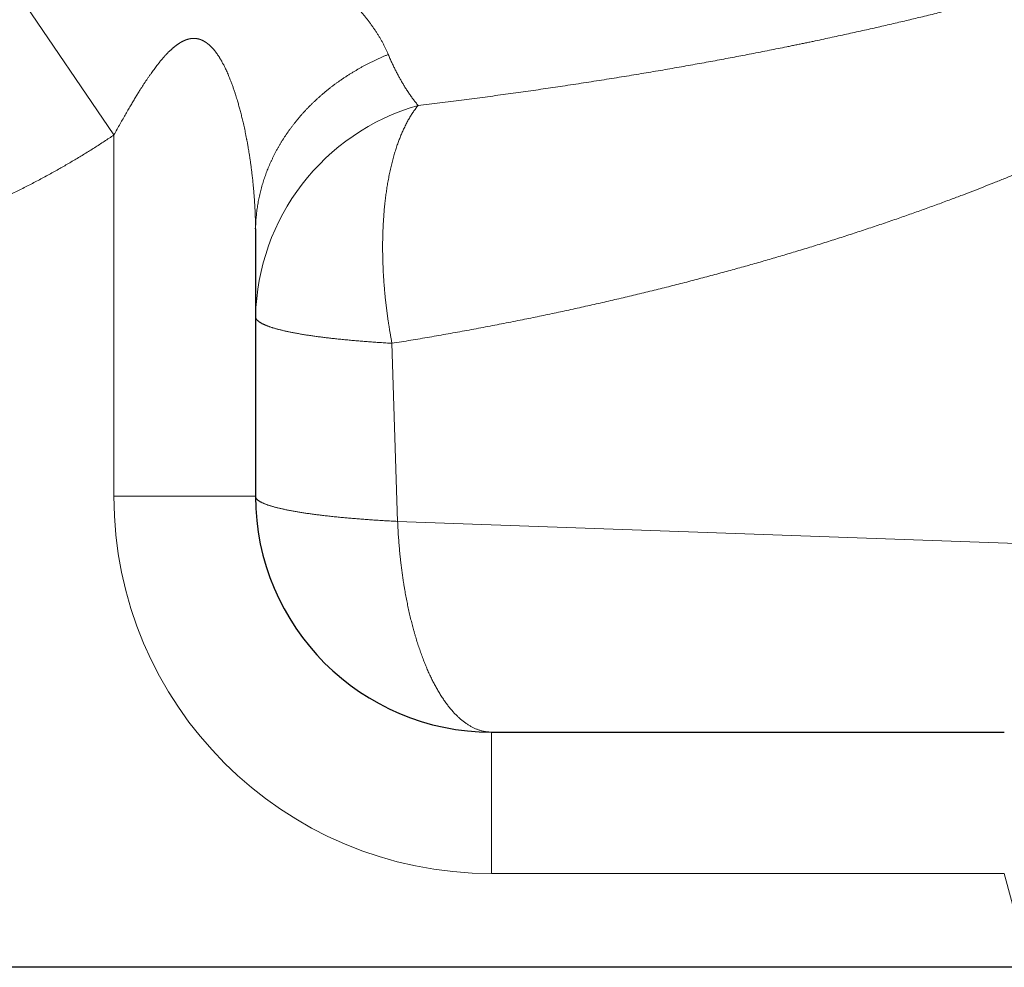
# Model space of a CAD drawing. Header units: millimetres. Extents: x 8 to 760, y 12 to 454.
# Tile 24 of 110: x 314.73 to 318.9, y 254.3 to 258.32. Entities that reach past the tile are written whole.
import ezdxf

# ---------------------------------------------------------------- set-up
doc = ezdxf.new("R2010")
doc.units = ezdxf.units.MM

msp = doc.modelspace()

# ---------------------------------------------------------------- linework, layer by layer
at = {"color": 8, "linetype": 'Continuous', "lineweight": 0}
for p, q in [((315.1263, 257.8284), (314.7267, 258.4155)), ((315.1263, 257.8284), (315.1263, 256.2962)), ((316.3285, 256.1896), (316.3046, 256.9448)), ((315.7263, 256.2962), (315.1263, 256.2962)), ((319.2561, 256.0855), (316.3285, 256.1896)), ((316.7263, 255.2962), (316.7263, 254.6962)), ((316.7263, 254.6962), (318.8999, 254.6962)), ((318.8999, 254.6962), (319.0063, 254.2989))]:
    msp.add_line(p, q, dxfattribs=at)
at = {"color": 7, "linetype": 'Continuous', "lineweight": 30}
for p, q in [((315.7263, 257.4305), (315.7263, 257.4181)), ((315.7263, 257.4181), (315.7263, 256.2962)), ((316.7263, 255.2962), (318.8999, 255.2962)), ((352.2339, 254.2989), (282.2541, 254.2989))]:
    msp.add_line(p, q, dxfattribs=at)
at = {"color": 8, "linetype": 'Continuous', "lineweight": 0}
for centre, radius, start, end in [((316.6776, 257.0386), 0.9514, 105.9979, 178.8434), ((316.7263, 256.2962), 1.6, 180, 270)]:
    msp.add_arc(centre, radius, start, end, dxfattribs=at)
at = {"color": 7, "linetype": 'Continuous', "lineweight": 30}
msp.add_arc((316.7263, 256.2962), 1, 180, 270, dxfattribs=at)
at = {"color": 8, "linetype": 'Continuous', "lineweight": 0}
for points, knots in [([(315.8722, 258.5778), (315.8773, 258.5752), (315.8877, 258.5701), (315.9029, 258.5621), (315.9179, 258.554), (315.9328, 258.5457), (315.9474, 258.5371), (315.9615, 258.5286), (315.9752, 258.52), (315.9884, 258.5114), (316.0014, 258.5027), (316.0142, 258.4938), (316.0272, 258.4844), (316.0406, 258.4744), (316.0541, 258.464), (316.0674, 258.4533), (316.0804, 258.4425), (316.0931, 258.4315), (316.1056, 258.4203), (316.1177, 258.4089), (316.1294, 258.3976), (316.1406, 258.3864), (316.1513, 258.3752), (316.1618, 258.3638), (316.172, 258.3524), (316.1819, 258.3408), (316.1913, 258.3294), (316.2003, 258.3181), (316.2088, 258.3069), (316.217, 258.2957), (316.225, 258.2843), (316.2328, 258.273), (316.2402, 258.2615), (316.2474, 258.25), (316.2542, 258.2384), (316.2608, 258.2268), (316.2671, 258.2153), (316.273, 258.2038), (316.2786, 258.1923), (316.2839, 258.1808), (316.2872, 258.1732), (316.2889, 258.1694)], [0, 0, 0, 0, 0.024952, 0.049935, 0.074953, 0.100007, 0.1251, 0.150237, 0.173978, 0.197761, 0.22159, 0.245465, 0.26939, 0.296152, 0.322982, 0.349882, 0.376856, 0.403906, 0.431036, 0.458247, 0.485545, 0.511567, 0.537672, 0.563861, 0.590137, 0.616502, 0.64296, 0.667991, 0.693109, 0.718314, 0.743608, 0.768994, 0.794473, 0.820047, 0.845719, 0.871488, 0.897359, 0.922867, 0.948475, 0.974186, 1, 1, 1, 1]), ([(316.4154, 257.9532), (316.4462, 257.9569), (316.5078, 257.9643), (316.5986, 257.9757), (316.6878, 257.9874), (316.7753, 257.9991), (316.8611, 258.011), (316.9453, 258.0231), (317.0305, 258.0357), (317.1167, 258.0487), (317.2035, 258.0623), (317.2884, 258.076), (317.3713, 258.0897), (317.4522, 258.1034), (317.5311, 258.1172), (317.6081, 258.131), (317.6832, 258.1447), (317.7564, 258.1584), (317.8299, 258.1725), (317.9038, 258.187), (317.9599, 258.1983), (317.997, 258.2058), (318.0158, 258.2097), (318.0345, 258.2136), (318.0531, 258.2174), (318.0715, 258.2212), (318.1077, 258.2288), (318.1611, 258.2402), (318.2307, 258.2553), (318.2986, 258.2703), (318.3648, 258.2852), (318.4293, 258.3001), (318.4921, 258.3149), (318.5553, 258.33), (318.6187, 258.3455), (318.6821, 258.3613), (318.7436, 258.3769), (318.8032, 258.3924), (318.8609, 258.4076), (318.9167, 258.4226), (318.9707, 258.4374), (319.0229, 258.4519), (319.0733, 258.4662), (319.1217, 258.4801), (319.1681, 258.4937), (319.2126, 258.5069), (319.2556, 258.5198), (319.2831, 258.5283), (319.2968, 258.5325)], [0, 0, 0, 0, 0.024652, 0.049095, 0.073326, 0.097343, 0.121144, 0.144727, 0.16809, 0.193532, 0.218702, 0.243598, 0.268218, 0.292558, 0.316616, 0.340391, 0.363879, 0.387079, 0.409989, 0.434851, 0.459357, 0.465716, 0.47205, 0.47836, 0.484645, 0.490905, 0.49714, 0.521759, 0.546191, 0.570434, 0.594488, 0.618351, 0.642021, 0.665496, 0.691093, 0.716452, 0.74157, 0.766447, 0.79108, 0.815468, 0.839609, 0.863503, 0.887147, 0.910541, 0.933273, 0.95576, 0.978003, 1, 1, 1, 1]), ([(315.1263, 257.8284), (315.1307, 257.8364), (315.1393, 257.8519), (315.1521, 257.8747), (315.1644, 257.8965), (315.1763, 257.9174), (315.1878, 257.9372), (315.1986, 257.9557), (315.2089, 257.9729), (315.2185, 257.9889), (315.228, 258.0045), (315.2385, 258.0213), (315.2482, 258.0365), (315.2569, 258.0498), (315.2637, 258.06), (315.2704, 258.0699), (315.277, 258.0795), (315.2834, 258.0888), (315.2898, 258.0977), (315.296, 258.1062), (315.3022, 258.1145), (315.3079, 258.1219), (315.3131, 258.1286), (315.3178, 258.1346), (315.3225, 258.1404), (315.3272, 258.146), (315.3314, 258.1511), (315.3353, 258.1556), (315.3389, 258.1596), (315.3424, 258.1635), (315.3459, 258.1673), (315.3491, 258.1708), (315.3522, 258.174), (315.3552, 258.177), (315.3581, 258.18), (315.361, 258.1828), (315.3639, 258.1856), (315.3668, 258.1883), (315.3696, 258.1909), (315.3723, 258.1933), (315.3749, 258.1956), (315.3775, 258.1978), (315.3801, 258.2), (315.3826, 258.2021), (315.3851, 258.2041), (315.3874, 258.2059), (315.3896, 258.2075), (315.3918, 258.2091), (315.394, 258.2107), (315.3961, 258.2122), (315.3983, 258.2137), (315.4004, 258.2151), (315.4024, 258.2165), (315.4044, 258.2177), (315.4063, 258.2189), (315.4083, 258.2201), (315.4102, 258.2212), (315.4121, 258.2223), (315.414, 258.2233), (315.4159, 258.2243), (315.4178, 258.2253), (315.4196, 258.2262), (315.4215, 258.2271), (315.4233, 258.2279), (315.4251, 258.2287), (315.4269, 258.2295), (315.4286, 258.2302), (315.4303, 258.2308), (315.4319, 258.2314), (315.4335, 258.232), (315.4351, 258.2325), (315.4366, 258.233), (315.4382, 258.2335), (315.4398, 258.234), (315.4413, 258.2344), (315.4428, 258.2348), (315.4443, 258.2351), (315.4458, 258.2355), (315.4473, 258.2358), (315.4487, 258.2361), (315.4502, 258.2363), (315.4516, 258.2366), (315.453, 258.2368), (315.4543, 258.2369), (315.4557, 258.2371), (315.4571, 258.2372), (315.4584, 258.2374), (315.4598, 258.2375), (315.4611, 258.2375), (315.4625, 258.2376), (315.4638, 258.2376), (315.4651, 258.2376), (315.4664, 258.2376), (315.4677, 258.2376), (315.4691, 258.2375), (315.4704, 258.2374), (315.4718, 258.2373), (315.4732, 258.2372), (315.4746, 258.237), (315.476, 258.2368), (315.4773, 258.2366), (315.4786, 258.2364), (315.4799, 258.2362), (315.4812, 258.2359), (315.4825, 258.2356), (315.4838, 258.2353), (315.4851, 258.235), (315.4864, 258.2347), (315.4877, 258.2343), (315.489, 258.2339), (315.4903, 258.2335), (315.4916, 258.2331), (315.4928, 258.2326), (315.4941, 258.2322), (315.4955, 258.2316), (315.497, 258.231), (315.4986, 258.2303), (315.5002, 258.2296), (315.5019, 258.2288), (315.5035, 258.228), (315.5051, 258.2272), (315.5067, 258.2264), (315.5083, 258.2255), (315.5099, 258.2245), (315.5115, 258.2236), (315.5131, 258.2226), (315.5147, 258.2215), (315.5163, 258.2205), (315.5179, 258.2193), (315.5195, 258.2182), (315.5212, 258.217), (315.5229, 258.2157), (315.5247, 258.2143), (315.5265, 258.2128), (315.5282, 258.2113), (315.53, 258.2098), (315.5318, 258.2082), (315.5335, 258.2066), (315.5352, 258.205), (315.5371, 258.2032), (315.539, 258.2013), (315.541, 258.1992), (315.5431, 258.197), (315.5451, 258.1948), (315.5471, 258.1925), (315.5493, 258.19), (315.5516, 258.1872), (315.554, 258.1842), (315.5564, 258.1812), (315.5588, 258.178), (315.5612, 258.1748), (315.5635, 258.1715), (315.5658, 258.1681), (315.5681, 258.1647), (315.5705, 258.1611), (315.5729, 258.1573), (315.5754, 258.1532), (315.5779, 258.1491), (315.5804, 258.1448), (315.5829, 258.1404), (315.5856, 258.1356), (315.5884, 258.1304), (315.5913, 258.1248), (315.5943, 258.119), (315.5976, 258.1122), (315.6014, 258.1042), (315.6056, 258.0951), (315.6097, 258.0856), (315.6139, 258.0758), (315.6184, 258.0647), (315.6232, 258.0523), (315.6284, 258.0383), (315.6335, 258.0238), (315.6383, 258.0096), (315.6425, 257.9965), (315.6463, 257.9844), (315.6503, 257.9709), (315.6549, 257.9551), (315.6599, 257.9368), (315.665, 257.9175), (315.67, 257.8973), (315.6742, 257.8794), (315.6776, 257.864), (315.6804, 257.8514), (315.6831, 257.8385), (315.6857, 257.8258), (315.6875, 257.8164), (315.6887, 257.8102), (315.6899, 257.8039), (315.6919, 257.7929), (315.6949, 257.7758), (315.6979, 257.7584), (315.7005, 257.7419), (315.7027, 257.7277), (315.7049, 257.7122), (315.7073, 257.6954), (315.7096, 257.6774), (315.712, 257.6581), (315.7143, 257.6375), (315.7164, 257.6171), (315.7182, 257.5974), (315.7198, 257.579), (315.7211, 257.5611), (315.7223, 257.5438), (315.7233, 257.527), (315.7241, 257.5107), (315.725, 257.491), (315.7257, 257.4681), (315.7262, 257.4466), (315.7263, 257.4343), (315.7263, 257.4305)], [0, 0, 0, 0, 0.017199, 0.033728, 0.049585, 0.064773, 0.07929, 0.093138, 0.105583, 0.117433, 0.128691, 0.140366, 0.155087, 0.163077, 0.170886, 0.178514, 0.185961, 0.193229, 0.200193, 0.206986, 0.213609, 0.220061, 0.225102, 0.230036, 0.234862, 0.239583, 0.244199, 0.247752, 0.25124, 0.254666, 0.258027, 0.261326, 0.264117, 0.266874, 0.269597, 0.272287, 0.274943, 0.277568, 0.280159, 0.282507, 0.284829, 0.287124, 0.289394, 0.291638, 0.293858, 0.295741, 0.297606, 0.299454, 0.301284, 0.303098, 0.304895, 0.306675, 0.308293, 0.309898, 0.311489, 0.313068, 0.314635, 0.316189, 0.317688, 0.319176, 0.320654, 0.322121, 0.323577, 0.324998, 0.326409, 0.327812, 0.329206, 0.330443, 0.331673, 0.332898, 0.334116, 0.335328, 0.336534, 0.337735, 0.338931, 0.340062, 0.34119, 0.342313, 0.343432, 0.344547, 0.345659, 0.346705, 0.347747, 0.348787, 0.349824, 0.35086, 0.351893, 0.352924, 0.353954, 0.354982, 0.356009, 0.357016, 0.358023, 0.359029, 0.360034, 0.361104, 0.362176, 0.363251, 0.364328, 0.365408, 0.366491, 0.367515, 0.368542, 0.369572, 0.370606, 0.371643, 0.372684, 0.373729, 0.374778, 0.375831, 0.376889, 0.377932, 0.37898, 0.380032, 0.381089, 0.382466, 0.383852, 0.385246, 0.38665, 0.388063, 0.389461, 0.390868, 0.392285, 0.393712, 0.395179, 0.396658, 0.398147, 0.399648, 0.401161, 0.402686, 0.404224, 0.405956, 0.407705, 0.40947, 0.411251, 0.413049, 0.414832, 0.416631, 0.418447, 0.420281, 0.422486, 0.424716, 0.426971, 0.429253, 0.43156, 0.433893, 0.436729, 0.439603, 0.442517, 0.44547, 0.448464, 0.451445, 0.454465, 0.457525, 0.460625, 0.464046, 0.467533, 0.471087, 0.474708, 0.478397, 0.482155, 0.486671, 0.491284, 0.495992, 0.500797, 0.507829, 0.51506, 0.522491, 0.530123, 0.537957, 0.548244, 0.558862, 0.569813, 0.581097, 0.590809, 0.599228, 0.607978, 0.620783, 0.634236, 0.64834, 0.663093, 0.678496, 0.687426, 0.696561, 0.705901, 0.715447, 0.724147, 0.726169, 0.728992, 0.737666, 0.749969, 0.765903, 0.775231, 0.785466, 0.796609, 0.80866, 0.821618, 0.835483, 0.850256, 0.865936, 0.879554, 0.892793, 0.905655, 0.918138, 0.930243, 0.941969, 0.953318, 0.973141, 0.991695, 1, 1, 1, 1]), ([(315.7263, 257.4181), (315.7264, 257.422), (315.7264, 257.4296), (315.7267, 257.4411), (315.7272, 257.4526), (315.7278, 257.464), (315.7287, 257.4755), (315.7297, 257.487), (315.7309, 257.4984), (315.7324, 257.51), (315.734, 257.5218), (315.7359, 257.5337), (315.738, 257.5456), (315.7403, 257.5575), (315.7428, 257.5693), (315.7455, 257.5811), (315.7484, 257.5929), (315.7516, 257.6046), (315.7549, 257.6163), (315.7584, 257.628), (315.7621, 257.6396), (315.766, 257.651), (315.7699, 257.6621), (315.774, 257.6729), (315.7782, 257.6837), (315.7826, 257.6944), (315.7873, 257.7053), (315.7922, 257.7163), (315.7975, 257.7275), (315.8029, 257.7387), (315.8085, 257.7498), (315.8143, 257.7608), (315.8202, 257.7715), (315.8262, 257.7819), (315.8322, 257.7921), (315.8383, 257.8022), (315.8446, 257.8123), (315.8511, 257.8222), (315.8578, 257.8321), (315.8646, 257.8419), (315.8715, 257.8517), (315.8787, 257.8613), (315.8859, 257.8708), (315.8932, 257.8802), (315.9007, 257.8894), (315.9083, 257.8986), (315.9162, 257.9079), (315.9245, 257.9174), (315.9332, 257.927), (315.9421, 257.9364), (315.9511, 257.9458), (315.9603, 257.9551), (315.9694, 257.9641), (315.9786, 257.9728), (315.9876, 257.9812), (315.9968, 257.9895), (316.0062, 257.9978), (316.0157, 258.0059), (316.0253, 258.0139), (316.035, 258.0218), (316.0449, 258.0296), (316.0549, 258.0372), (316.065, 258.0448), (316.0751, 258.0521), (316.0853, 258.0593), (316.0956, 258.0664), (316.106, 258.0734), (316.1167, 258.0803), (316.1275, 258.0872), (316.1384, 258.0939), (316.1494, 258.1005), (316.1605, 258.107), (316.1716, 258.1132), (316.1828, 258.1194), (316.194, 258.1254), (316.2054, 258.1313), (316.217, 258.1371), (316.2288, 258.1428), (316.2406, 258.1484), (316.2525, 258.1538), (316.2646, 258.1592), (316.2767, 258.1644), (316.2848, 258.1677), (316.2889, 258.1694)], [0, 0, 0, 0, 0.012293, 0.024587, 0.03688, 0.049173, 0.061467, 0.07376, 0.086053, 0.098346, 0.111225, 0.124103, 0.136982, 0.14986, 0.162738, 0.175617, 0.188495, 0.201373, 0.214252, 0.22713, 0.240008, 0.252887, 0.265029, 0.277171, 0.289314, 0.301456, 0.313599, 0.326477, 0.339356, 0.352234, 0.365113, 0.377991, 0.39087, 0.403012, 0.415155, 0.427298, 0.439441, 0.451583, 0.463726, 0.475869, 0.488012, 0.500154, 0.512297, 0.524223, 0.536149, 0.548075, 0.560001, 0.572879, 0.585758, 0.598636, 0.611515, 0.624394, 0.637272, 0.649415, 0.661557, 0.6737, 0.685842, 0.697985, 0.710127, 0.72227, 0.734412, 0.746555, 0.758697, 0.770623, 0.782548, 0.794474, 0.806399, 0.818542, 0.830684, 0.842827, 0.854969, 0.867112, 0.879038, 0.890963, 0.902889, 0.914815, 0.926984, 0.939153, 0.951323, 0.963492, 0.975661, 0.987831, 1, 1, 1, 1]), ([(316.2889, 258.1694), (316.2913, 258.1637), (316.2962, 258.1523), (316.3036, 258.1359), (316.3111, 258.12), (316.3187, 258.1045), (316.3263, 258.0895), (316.334, 258.0751), (316.3417, 258.0612), (316.3495, 258.0477), (316.3579, 258.0338), (316.3668, 258.0196), (316.3763, 258.0051), (316.386, 257.9913), (316.3957, 257.978), (316.4055, 257.9652), (316.4121, 257.9572), (316.4154, 257.9532)], [0, 0, 0, 0, 0.0612973, 0.1227925, 0.1844865, 0.2463795, 0.3084707, 0.3696444, 0.4310056, 0.4925513, 0.5542781, 0.6279925, 0.7019493, 0.7761394, 0.8505523, 0.9251766, 1, 1, 1, 1]), ([(316.3046, 256.9448), (316.3037, 256.9494), (316.302, 256.9585), (316.2995, 256.9723), (316.2971, 256.9861), (316.2948, 256.9999), (316.2925, 257.0137), (316.2904, 257.0275), (316.2882, 257.0417), (316.2861, 257.0565), (316.284, 257.0717), (316.2821, 257.0869), (316.2802, 257.1021), (316.2785, 257.1172), (316.2768, 257.1324), (316.2753, 257.1476), (316.2738, 257.1627), (316.2725, 257.1778), (316.2713, 257.1928), (316.2702, 257.2076), (316.2692, 257.2224), (316.2683, 257.2371), (316.2675, 257.2514), (316.2669, 257.2653), (316.2663, 257.2787), (316.2659, 257.2922), (316.2655, 257.3056), (316.2652, 257.3189), (316.2651, 257.3322), (316.265, 257.3459), (316.265, 257.36), (316.2651, 257.3744), (316.2653, 257.3888), (316.2656, 257.4031), (316.2661, 257.4173), (316.2666, 257.4314), (316.2673, 257.4454), (316.268, 257.4594), (316.2689, 257.4732), (316.2699, 257.4869), (316.271, 257.5003), (316.2721, 257.5136), (316.2734, 257.5268), (316.2747, 257.5396), (316.2762, 257.5519), (316.2776, 257.5638), (316.2792, 257.5757), (316.2808, 257.5874), (316.2825, 257.599), (316.2843, 257.6105), (316.2863, 257.6223), (316.2884, 257.6343), (316.2907, 257.6466), (316.2931, 257.6587), (316.2956, 257.6707), (316.2981, 257.6826), (316.3008, 257.6943), (316.3036, 257.7058), (316.3065, 257.7172), (316.3095, 257.7285), (316.3126, 257.7395), (316.3157, 257.7503), (316.319, 257.7609), (316.3223, 257.7713), (316.3256, 257.7813), (316.3289, 257.7909), (316.3323, 257.8001), (316.3357, 257.8091), (316.3391, 257.818), (316.3427, 257.8268), (316.3463, 257.8354), (316.3501, 257.8441), (316.3541, 257.8529), (316.3584, 257.8619), (316.3627, 257.8706), (316.3671, 257.8792), (316.3716, 257.8875), (316.3762, 257.8957), (316.3809, 257.9036), (316.3856, 257.9114), (316.3904, 257.919), (316.3953, 257.9263), (316.4002, 257.9333), (316.4052, 257.9402), (316.4102, 257.9468), (316.4136, 257.951), (316.4154, 257.9532)], [0, 0, 0, 0, 0.0112, 0.0224, 0.0336, 0.0448, 0.056, 0.0672, 0.0784, 0.09072, 0.10304, 0.11536, 0.12768, 0.14, 0.15232, 0.16464, 0.17696, 0.18928, 0.2016, 0.2137, 0.2258, 0.2379, 0.25, 0.2612, 0.2724, 0.2836, 0.2948, 0.306, 0.3172, 0.3284, 0.34072, 0.35304, 0.36536, 0.37768, 0.39, 0.40232, 0.41464, 0.42696, 0.43928, 0.4516, 0.4637, 0.4758, 0.4879, 0.5, 0.5112, 0.5224, 0.5336, 0.5448, 0.556, 0.5672, 0.5784, 0.59072, 0.60304, 0.61536, 0.62768, 0.64, 0.65232, 0.66464, 0.67696, 0.68928, 0.7016, 0.7137, 0.7258, 0.7379, 0.75, 0.7612, 0.7724, 0.7836, 0.7948, 0.806, 0.8172, 0.8284, 0.84072, 0.85304, 0.86536, 0.87768, 0.89, 0.90232, 0.91464, 0.92696, 0.93928, 0.9516, 0.9637, 0.9758, 0.9879, 1, 1, 1, 1]), ([(307.9522, 256.9163), (308.1023, 256.9083), (308.4018, 256.8924), (308.8508, 256.8788), (309.2986, 256.8708), (309.7459, 256.8684), (310.1611, 256.8709), (310.5447, 256.8774), (310.8971, 256.8872), (311.2504, 256.9013), (311.6049, 256.9208), (311.8972, 256.942), (312.1269, 256.9623), (312.2939, 256.9789), (312.4613, 256.9975), (312.6289, 257.0184), (312.7969, 257.0418), (312.9467, 257.0651), (313.0784, 257.0875), (313.1918, 257.1081), (313.3053, 257.1304), (313.4188, 257.1542), (313.5323, 257.1798), (313.6458, 257.2072), (313.7459, 257.2332), (313.8329, 257.2571), (313.9067, 257.2783), (313.9804, 257.3005), (314.0539, 257.3236), (314.1273, 257.3478), (314.1991, 257.3726), (314.2693, 257.398), (314.3379, 257.4239), (314.4063, 257.4509), (314.4744, 257.4789), (314.5357, 257.5054), (314.5903, 257.5299), (314.6383, 257.5521), (314.6861, 257.575), (314.7337, 257.5986), (314.781, 257.6228), (314.8281, 257.6478), (314.8737, 257.6727), (314.9176, 257.6977), (314.96, 257.7225), (315.0021, 257.7479), (315.0439, 257.7741), (315.0854, 257.8008), (315.1127, 257.8192), (315.1263, 257.8284)], [0, 0, 0, 0, 0.0614932, 0.1227233, 0.1837761, 0.2447551, 0.305731, 0.3536886, 0.4017488, 0.4499579, 0.498365, 0.5470301, 0.5698449, 0.5927322, 0.6156951, 0.6387397, 0.6618717, 0.6850896, 0.7007738, 0.7164985, 0.7322692, 0.7480904, 0.763962, 0.7798813, 0.7958456, 0.8062997, 0.8167739, 0.8272698, 0.8377876, 0.8483273, 0.8588893, 0.8688686, 0.8788686, 0.8888902, 0.898934, 0.9090008, 0.916206, 0.9234235, 0.9306536, 0.9378966, 0.9451526, 0.9524217, 0.9597041, 0.9663914, 0.97309, 0.9797999, 0.9865213, 0.9932545, 1, 1, 1, 1]), ([(316.3046, 256.9448), (316.3311, 256.9491), (316.3843, 256.9576), (316.4636, 256.971), (316.5428, 256.9849), (316.6219, 256.9991), (316.7008, 257.0139), (316.7795, 257.0291), (316.8558, 257.0442), (316.9297, 257.0594), (317.0012, 257.0744), (317.0724, 257.0898), (317.1434, 257.1055), (317.2141, 257.1216), (317.2845, 257.138), (317.3546, 257.1547), (317.4243, 257.1718), (317.4936, 257.1891), (317.5626, 257.2068), (317.6311, 257.2247), (317.6979, 257.2427), (317.7629, 257.2605), (317.8262, 257.2782), (317.889, 257.2962), (317.9514, 257.3144), (318.0138, 257.333), (318.0763, 257.3521), (318.1391, 257.3716), (318.2018, 257.3915), (318.2643, 257.4117), (318.3266, 257.4323), (318.3887, 257.4532), (318.4486, 257.4738), (318.5066, 257.4942), (318.5626, 257.5141), (318.6181, 257.5343), (318.6715, 257.5541), (318.7209, 257.5727), (318.7668, 257.5903), (318.8112, 257.6075), (318.8561, 257.6252), (318.9014, 257.6434), (318.9471, 257.662), (318.9931, 257.681), (319.0384, 257.7), (319.0829, 257.719), (319.1266, 257.7379), (319.1703, 257.7572), (319.214, 257.7766), (319.2424, 257.7896), (319.2568, 257.7962)], [0, 0, 0, 0, 0.020759, 0.041648, 0.062668, 0.08382, 0.105105, 0.126522, 0.148074, 0.167948, 0.187935, 0.208036, 0.228252, 0.248582, 0.269028, 0.28959, 0.310268, 0.331062, 0.351974, 0.373003, 0.39415, 0.414198, 0.43435, 0.454609, 0.474974, 0.495445, 0.51654, 0.537918, 0.559577, 0.58152, 0.603746, 0.626255, 0.649047, 0.67019, 0.691571, 0.713191, 0.73505, 0.755036, 0.773016, 0.791543, 0.810617, 0.830239, 0.850407, 0.871123, 0.892386, 0.912935, 0.933971, 0.955494, 0.977504, 1, 1, 1, 1]), ([(315.7263, 257.0578), (315.7264, 257.0573), (315.7264, 257.0562), (315.7267, 257.0545), (315.7271, 257.0529), (315.7277, 257.0513), (315.7285, 257.0496), (315.7294, 257.048), (315.7305, 257.0463), (315.7319, 257.0446), (315.7335, 257.0428), (315.7353, 257.0411), (315.7373, 257.0393), (315.7395, 257.0375), (315.7419, 257.0358), (315.7444, 257.034), (315.7472, 257.0323), (315.7502, 257.0305), (315.7533, 257.0288), (315.7566, 257.0271), (315.76, 257.0254), (315.7636, 257.0238), (315.7676, 257.0221), (315.7718, 257.0203), (315.7763, 257.0185), (315.781, 257.0168), (315.7859, 257.015), (315.791, 257.0133), (315.7962, 257.0116), (315.8015, 257.01), (315.8068, 257.0083), (315.8124, 257.0068), (315.8181, 257.0052), (315.8239, 257.0036), (315.83, 257.002), (315.8362, 257.0005), (315.8425, 256.999), (315.8491, 256.9974), (315.8557, 256.9959), (315.8625, 256.9945), (315.8694, 256.993), (315.8765, 256.9916), (315.8839, 256.9901), (315.8916, 256.9886), (315.8998, 256.9871), (315.9081, 256.9856), (315.9166, 256.9841), (315.9252, 256.9827), (315.9339, 256.9813), (315.9425, 256.9799), (315.9512, 256.9786), (315.96, 256.9773), (315.9689, 256.976), (315.978, 256.9747), (315.9872, 256.9734), (315.9966, 256.9722), (316.0061, 256.9709), (316.0158, 256.9697), (316.0256, 256.9685), (316.0354, 256.9673), (316.0453, 256.9662), (316.0554, 256.9651), (316.0658, 256.9639), (316.0767, 256.9628), (316.088, 256.9616), (316.0995, 256.9604), (316.1111, 256.9593), (316.1229, 256.9582), (316.1346, 256.9571), (316.1462, 256.9561), (316.1577, 256.9551), (316.1693, 256.9542), (316.1811, 256.9532), (316.193, 256.9523), (316.205, 256.9514), (316.2171, 256.9505), (316.2294, 256.9496), (316.2418, 256.9487), (316.2542, 256.9479), (316.2667, 256.9471), (316.2792, 256.9463), (316.2918, 256.9455), (316.3003, 256.945), (316.3046, 256.9448)], [0, 0, 0, 0, 0.01156, 0.023099, 0.034616, 0.046112, 0.057587, 0.069042, 0.080477, 0.093033, 0.105566, 0.118077, 0.130565, 0.143032, 0.155479, 0.167905, 0.180312, 0.192699, 0.205068, 0.2172, 0.229314, 0.241413, 0.253496, 0.266529, 0.279545, 0.292545, 0.305531, 0.318503, 0.331462, 0.343669, 0.355865, 0.368053, 0.380231, 0.392401, 0.404564, 0.41672, 0.42887, 0.441015, 0.453155, 0.465075, 0.476991, 0.488906, 0.500818, 0.513681, 0.526544, 0.539408, 0.552272, 0.56514, 0.57801, 0.590148, 0.602291, 0.614439, 0.626592, 0.638752, 0.650919, 0.663094, 0.675277, 0.687469, 0.699672, 0.711666, 0.723672, 0.735689, 0.747719, 0.760723, 0.773744, 0.786781, 0.799835, 0.812907, 0.825998, 0.838359, 0.850738, 0.863136, 0.875552, 0.887989, 0.900446, 0.912924, 0.925423, 0.937945, 0.950489, 0.962832, 0.975198, 0.987587, 1, 1, 1, 1]), ([(316.3285, 256.1896), (316.3238, 256.1898), (316.3146, 256.1903), (316.3008, 256.191), (316.2871, 256.1918), (316.2735, 256.1926), (316.26, 256.1934), (316.2469, 256.1942), (316.2342, 256.195), (316.2217, 256.1959), (316.2094, 256.1967), (316.1972, 256.1976), (316.1852, 256.1985), (316.1732, 256.1994), (316.1613, 256.2003), (316.1496, 256.2013), (316.1379, 256.2022), (316.1265, 256.2032), (316.1152, 256.2042), (316.1042, 256.2052), (316.0932, 256.2062), (316.0821, 256.2073), (316.0709, 256.2084), (316.0595, 256.2096), (316.0482, 256.2108), (316.0372, 256.212), (316.0263, 256.2132), (316.0157, 256.2144), (316.0055, 256.2157), (315.9957, 256.2169), (315.986, 256.2181), (315.9764, 256.2193), (315.967, 256.2206), (315.9578, 256.2218), (315.9487, 256.2231), (315.9398, 256.2244), (315.931, 256.2257), (315.9225, 256.2271), (315.9142, 256.2284), (315.906, 256.2297), (315.8981, 256.2311), (315.8901, 256.2325), (315.8821, 256.2339), (315.874, 256.2354), (315.8662, 256.2369), (315.8585, 256.2384), (315.8511, 256.24), (315.844, 256.2415), (315.8372, 256.243), (315.8308, 256.2445), (315.8245, 256.246), (315.8184, 256.2475), (315.8125, 256.249), (315.8068, 256.2505), (315.8012, 256.2521), (315.7959, 256.2536), (315.7907, 256.2552), (315.7858, 256.2567), (315.7811, 256.2583), (315.7766, 256.2598), (315.7723, 256.2614), (315.7681, 256.263), (315.7639, 256.2646), (315.7599, 256.2663), (315.7561, 256.268), (315.7526, 256.2697), (315.7492, 256.2715), (315.7462, 256.2732), (315.7434, 256.2748), (315.7409, 256.2765), (315.7385, 256.2781), (315.7364, 256.2797), (315.7345, 256.2814), (315.7327, 256.283), (315.7312, 256.2847), (315.7299, 256.2864), (315.7288, 256.288), (315.7279, 256.2897), (315.7272, 256.2913), (315.7267, 256.2929), (315.7264, 256.2946), (315.7264, 256.2957), (315.7263, 256.2962)], [0, 0, 0, 0, 0.013067, 0.026133, 0.0392, 0.052267, 0.065333, 0.0784, 0.09072, 0.10304, 0.11536, 0.12768, 0.14, 0.15232, 0.16464, 0.17696, 0.18928, 0.2016, 0.2137, 0.2258, 0.2379, 0.25, 0.263067, 0.276133, 0.2892, 0.302267, 0.315333, 0.3284, 0.34072, 0.35304, 0.36536, 0.37768, 0.39, 0.40232, 0.41464, 0.42696, 0.43928, 0.4516, 0.4637, 0.4758, 0.4879, 0.5, 0.513067, 0.526133, 0.5392, 0.552267, 0.565333, 0.5784, 0.59072, 0.60304, 0.61536, 0.62768, 0.64, 0.65232, 0.66464, 0.67696, 0.68928, 0.7016, 0.7137, 0.7258, 0.7379, 0.75, 0.763067, 0.776133, 0.7892, 0.802267, 0.815333, 0.8284, 0.84072, 0.85304, 0.86536, 0.87768, 0.89, 0.90232, 0.91464, 0.92696, 0.93928, 0.9516, 0.9637, 0.9758, 0.9879, 1, 1, 1, 1]), ([(316.3285, 256.1896), (316.3287, 256.1848), (316.3291, 256.1753), (316.3298, 256.1611), (316.3306, 256.1469), (316.3315, 256.1327), (316.3324, 256.1186), (316.3335, 256.1045), (316.3346, 256.0904), (316.3358, 256.0762), (316.3371, 256.0618), (316.3386, 256.0472), (316.3401, 256.0327), (316.3417, 256.0182), (316.3434, 256.0038), (316.3452, 255.9894), (316.3471, 255.9752), (316.3491, 255.961), (316.3511, 255.9469), (316.3532, 255.9328), (316.3555, 255.9188), (316.3577, 255.9052), (316.36, 255.892), (316.3623, 255.879), (316.3647, 255.8662), (316.3672, 255.8535), (316.3698, 255.8407), (316.3724, 255.8281), (316.3751, 255.8154), (316.3779, 255.8029), (316.3808, 255.7905), (316.3837, 255.7782), (316.3867, 255.7659), (316.3898, 255.7538), (316.393, 255.7416), (316.3963, 255.7294), (316.3998, 255.7171), (316.4033, 255.7049), (316.4069, 255.6928), (316.4106, 255.6809), (316.4143, 255.6691), (316.4181, 255.6575), (316.422, 255.646), (316.4259, 255.6346), (316.43, 255.6234), (316.434, 255.6124), (316.4381, 255.6017), (316.4422, 255.5914), (316.4462, 255.5814), (316.4503, 255.5716), (316.4544, 255.5619), (316.4586, 255.5523), (316.4629, 255.5428), (316.4673, 255.5335), (316.4717, 255.5243), (316.4762, 255.5152), (316.4807, 255.5063), (316.4852, 255.4976), (316.4899, 255.4891), (316.4946, 255.4805), (316.4995, 255.4721), (316.5045, 255.4636), (316.5095, 255.4554), (316.5146, 255.4474), (316.5197, 255.4395), (316.5249, 255.4319), (316.5301, 255.4244), (316.5354, 255.4171), (316.5407, 255.4101), (316.5461, 255.4032), (316.5515, 255.3965), (316.5568, 255.3902), (316.5621, 255.3842), (316.5673, 255.3785), (316.5725, 255.3729), (316.5778, 255.3676), (316.5831, 255.3624), (316.5884, 255.3574), (316.5938, 255.3525), (316.5993, 255.3479), (316.6047, 255.3434), (316.6102, 255.3392), (316.6157, 255.3351), (316.6213, 255.3312), (316.6269, 255.3275), (316.6327, 255.3239), (316.6385, 255.3205), (316.6444, 255.3173), (316.6503, 255.3144), (316.6562, 255.3116), (316.6622, 255.3091), (316.6681, 255.3068), (316.6741, 255.3047), (316.68, 255.3029), (316.686, 255.3013), (316.692, 255.2998), (316.6979, 255.2987), (316.7037, 255.2978), (316.7093, 255.2971), (316.715, 255.2966), (316.7207, 255.2963), (316.7245, 255.2962), (316.7263, 255.2962)], [0, 0, 0, 0, 0.0098, 0.0196, 0.0294, 0.0392, 0.049, 0.0588, 0.0686, 0.0784, 0.088667, 0.098933, 0.1092, 0.119467, 0.129733, 0.14, 0.150266, 0.160533, 0.1708, 0.181066, 0.191333, 0.2016, 0.21128, 0.22096, 0.23064, 0.24032, 0.25, 0.2598, 0.2696, 0.2794, 0.2892, 0.299, 0.3088, 0.3186, 0.3284, 0.338666, 0.348933, 0.3592, 0.369466, 0.379733, 0.39, 0.400266, 0.410533, 0.4208, 0.431066, 0.441333, 0.4516, 0.46128, 0.47096, 0.48064, 0.49032, 0.5, 0.5098, 0.5196, 0.5294, 0.5392, 0.549, 0.5588, 0.5686, 0.5784, 0.588666, 0.598933, 0.6092, 0.619466, 0.629733, 0.64, 0.650266, 0.660533, 0.6708, 0.681066, 0.691333, 0.7016, 0.71128, 0.72096, 0.73064, 0.74032, 0.75, 0.7598, 0.7696, 0.7794, 0.7892, 0.799, 0.8088, 0.8186, 0.8284, 0.838667, 0.848933, 0.8592, 0.869467, 0.879733, 0.89, 0.900267, 0.910533, 0.9208, 0.931067, 0.941333, 0.9516, 0.96128, 0.97096, 0.98064, 0.99032, 1, 1, 1, 1])]:
    msp.add_open_spline(points, degree=3, knots=knots, dxfattribs=at)
at = {"color": 7, "linetype": 'Continuous', "lineweight": 30}
msp.add_open_spline([(315.7263, 257.4305), (315.7263, 257.4309), (315.7264, 257.4316), (315.7265, 257.4324), (315.7265, 257.4328)], degree=3, knots=[0, 0, 0, 0, 0.498747, 1, 1, 1, 1], dxfattribs=at)

doc.saveas('drawing.dxf')
